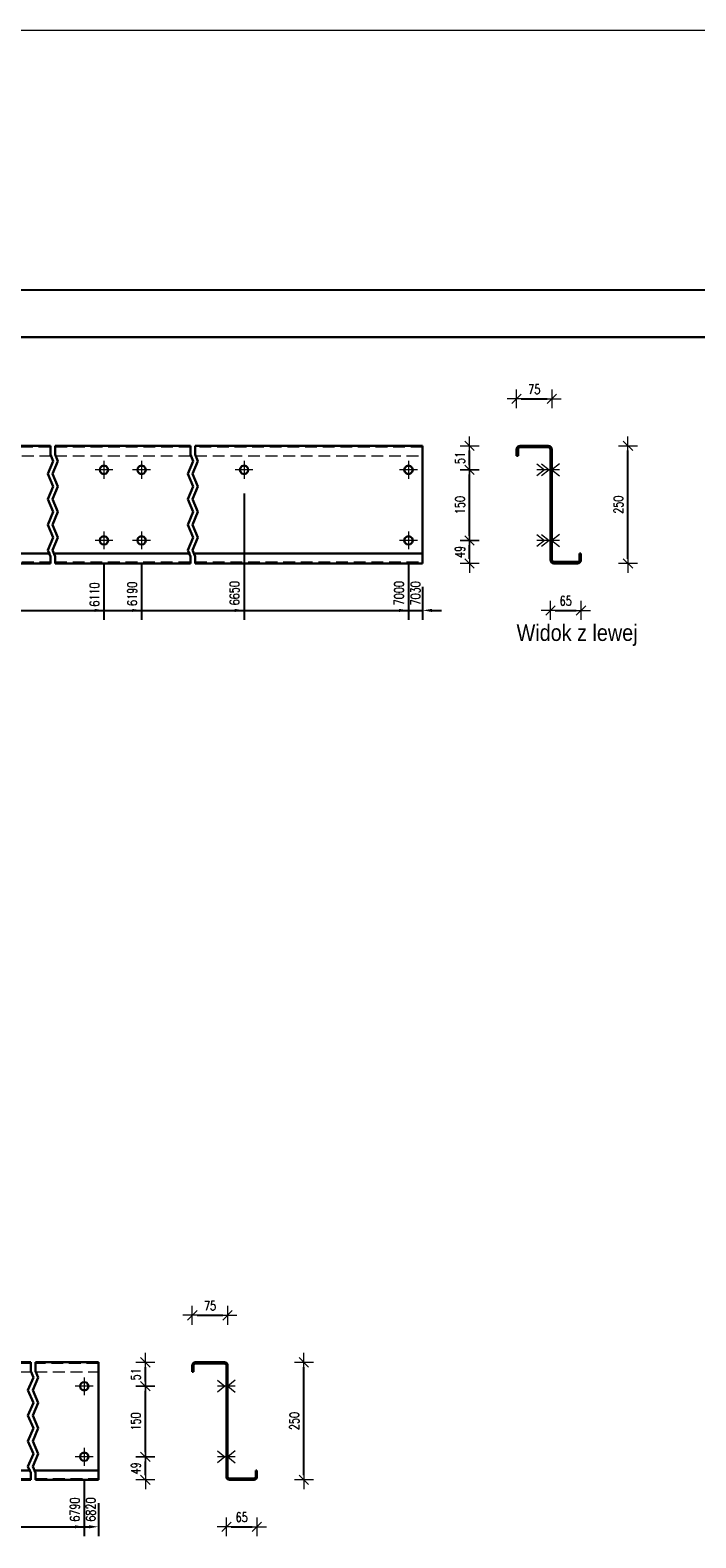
# Model space of a CAD drawing. Header units: millimetres. Extents: x -136 to 717, y 10101 to 10771.
# Tile 17 of 39: x 127 to 269, y 10429 to 10750. Entities that reach past the tile are written whole.
import ezdxf

# ---------------------------------------------------------------- set-up
doc = ezdxf.new("R2010")
doc.units = ezdxf.units.MM
doc.header["$LTSCALE"] = 10
doc.linetypes.add('HIDDEN', pattern=[0.375, 0.25, -0.125])
doc.linetypes.add('MITTE', pattern=[2, 1.25, -0.25, 0.25, -0.25])
doc.layers.get('Defpoints').update_dxf_attribs({"color": 1})
doc.layers.add('_FORMATKA', color=8, linetype='Continuous', plot=False)
for name, color, linetype, lineweight in [('_RAMKA', 7, 'Continuous', 35), ('PS_Bolt', 4, 'Continuous', 13), ('PS_DIM', 4, 'Continuous', 13), ('PS_Hidden', 2, 'HIDDEN', 9), ('PS_Mid', 5, 'MITTE', 15), ('PS_Shape', 161, 'Continuous', 30), ('PS_SOLID', 7, 'Continuous', 30), ('PS_TEXT', 3, 'Continuous', 18)]:
    doc.layers.add(name, color=color, linetype=linetype, lineweight=lineweight)
doc.styles.add('gil', font='txt', dxfattribs={"width": 0.9})
doc.styles.add('simplex', font='simplex.shx', dxfattribs={"width": 0.75})
doc.dimstyles.new('1_10_GŁ_DS1-LS10', dxfattribs={"dimtxt": 2, "dimasz": 2, "dimexe": 2, "dimexo": 5, "dimgap": 1, "dimtad": 1, "dimjust": 4, "dimdec": 0, "dimlfac": 10, "dimtxsty": 'simplex', "dimblk1": 'NONE', "dimsah": 1, "dimcen": 2, "dimclrd": 256, "dimclre": 256, "dimclrt": 3, "dimadec": 1, "dimazin": 0, "dimtfac": 1, "dimtdec": 0, "dimtmove": 2, "dimatfit": 3, "dimfxl": 1, "dimarcsym": 0})
doc.dimstyles.new('1_10_PRZ', dxfattribs={"dimtxt": 2, "dimasz": 1, "dimexe": 2, "dimexo": 5, "dimgap": 1, "dimtad": 1, "dimdec": 0, "dimlfac": 10, "dimtxsty": 'simplex', "dimblk": 'dimznak', "dimcen": 2, "dimse1": 1, "dimse2": 1, "dimclrt": 3, "dimadec": 1, "dimazin": 0, "dimtfac": 1, "dimtdec": 0, "dimtix": 1, "dimtmove": 2, "dimatfit": 3, "dimldrblk": 'dim-grot', "dimfxl": 1, "dimarcsym": 0})
doc.dimstyles.new('1_10_PRZ_DS1-LS10', dxfattribs={"dimtxt": 2, "dimasz": 1, "dimexe": 2, "dimexo": 5, "dimgap": 1, "dimtad": 1, "dimdec": 0, "dimlfac": 10, "dimtxsty": 'simplex', "dimblk": 'dimznak', "dimcen": 2, "dimse1": 1, "dimse2": 1, "dimclrt": 3, "dimadec": 1, "dimazin": 0, "dimtfac": 1, "dimtdec": 0, "dimtix": 1, "dimtmove": 2, "dimatfit": 3, "dimldrblk": 'dim-grot', "dimfxl": 1, "dimarcsym": 0})

# ---------------------------------------------------------------- blocks, each defined once
blk = doc.blocks.new('*D27')
at = {"layer": 'Defpoints', "color": 0, "transparency": 16777216}
for p in [(142.56, 10641.67), (-92.04, 10636.77), (142.56, 10626.77)]:
    blk.add_point(p, dxfattribs=at)
at = {"layer": 'PS_DIM', "lineweight": -2, "transparency": 16777216}
for p, q in [((142.56, 10636.67), (142.56, 10624.77)), ((-92.04, 10631.77), (-92.04, 10624.77)), ((-92.04, 10626.77), (140.56, 10626.77))]:
    blk.add_line(p, q, dxfattribs=at)
at = {"layer": 'PS_DIM', "transparency": 16777216}
blk.add_solid([(140.56, 10627.1), (140.56, 10626.43), (142.56, 10626.77)], dxfattribs=at)
at = {"layer": 'PS_DIM', "color": 3, "transparency": 16777216, "insert": (140.54, 10630.14), "char_height": 2, "attachment_point": 5, "rotation": 90, "style": 'simplex'}
blk.add_mtext('6110', dxfattribs=at)
blk = doc.blocks.new('_None')
blk = doc.blocks.new('*D28')
at = {"layer": 'Defpoints', "color": 0, "transparency": 16777216}
for p in [(150.56, 10641.67), (-92.04, 10636.77), (150.56, 10626.77)]:
    blk.add_point(p, dxfattribs=at)
at = {"layer": 'PS_DIM', "lineweight": -2, "transparency": 16777216}
for p, q in [((150.56, 10636.67), (150.56, 10624.77)), ((-92.04, 10631.77), (-92.04, 10624.77)), ((-92.04, 10626.77), (148.56, 10626.77))]:
    blk.add_line(p, q, dxfattribs=at)
at = {"layer": 'PS_DIM', "transparency": 16777216}
blk.add_solid([(148.56, 10627.1), (148.56, 10626.43), (150.56, 10626.77)], dxfattribs=at)
at = {"layer": 'PS_DIM', "color": 3, "transparency": 16777216, "insert": (148.54, 10630.29), "char_height": 2, "attachment_point": 5, "rotation": 90, "style": 'simplex'}
blk.add_mtext('6190', dxfattribs=at)
blk = doc.blocks.new('*D29')
at = {"layer": 'Defpoints', "color": 0, "transparency": 16777216}
for p in [(172.36, 10656.67), (-92.04, 10636.77), (172.36, 10626.77)]:
    blk.add_point(p, dxfattribs=at)
at = {"layer": 'PS_DIM', "lineweight": -2, "transparency": 16777216}
for p, q in [((172.36, 10651.67), (172.36, 10624.77)), ((-92.04, 10631.77), (-92.04, 10624.77)), ((-92.04, 10626.77), (170.36, 10626.77))]:
    blk.add_line(p, q, dxfattribs=at)
at = {"layer": 'PS_DIM', "transparency": 16777216}
blk.add_solid([(170.36, 10627.1), (170.36, 10626.43), (172.36, 10626.77)], dxfattribs=at)
at = {"layer": 'PS_DIM', "color": 3, "transparency": 16777216, "insert": (170.34, 10630.43), "char_height": 2, "attachment_point": 5, "rotation": 90, "style": 'simplex'}
blk.add_mtext('6650', dxfattribs=at)
blk = doc.blocks.new('*D30')
at = {"layer": 'Defpoints', "color": 0, "transparency": 16777216}
for p in [(207.36, 10641.67), (-92.04, 10636.77), (207.36, 10626.77)]:
    blk.add_point(p, dxfattribs=at)
at = {"layer": 'PS_DIM', "lineweight": -2, "transparency": 16777216}
for p, q in [((207.36, 10636.67), (207.36, 10624.77)), ((-92.04, 10631.77), (-92.04, 10624.77)), ((-92.04, 10626.77), (205.36, 10626.77))]:
    blk.add_line(p, q, dxfattribs=at)
at = {"layer": 'PS_DIM', "transparency": 16777216}
blk.add_solid([(205.36, 10627.1), (205.36, 10626.43), (207.36, 10626.77)], dxfattribs=at)
at = {"layer": 'PS_DIM', "color": 3, "transparency": 16777216, "insert": (205.34, 10630.43), "char_height": 2, "attachment_point": 5, "rotation": 90, "style": 'simplex'}
blk.add_mtext('7000', dxfattribs=at)
blk = doc.blocks.new('*D31')
at = {"layer": 'Defpoints', "color": 0, "transparency": 16777216}
for p in [(-92.04, 10636.77), (210.36, 10636.77), (210.36, 10626.77)]:
    blk.add_point(p, dxfattribs=at)
at = {"layer": 'PS_DIM', "lineweight": -2, "transparency": 16777216}
for p, q in [((-92.04, 10631.77), (-92.04, 10624.77)), ((210.36, 10631.77), (210.36, 10624.77)), ((-92.04, 10626.77), (-94.04, 10626.77)), ((-92.04, 10626.77), (210.36, 10626.77)), ((212.36, 10626.77), (214.36, 10626.77))]:
    blk.add_line(p, q, dxfattribs=at)
at = {"layer": 'PS_DIM', "transparency": 16777216}
blk.add_solid([(212.36, 10627.1), (212.36, 10626.43), (210.36, 10626.77)], dxfattribs=at)
at = {"layer": 'PS_DIM', "color": 3, "transparency": 16777216, "insert": (208.84, 10630.4), "char_height": 2, "attachment_point": 5, "rotation": 90, "style": 'simplex'}
blk.add_mtext('7030', dxfattribs=at)
blk = doc.blocks.new('dimznak')
at = {"color": 0}
for points in [[(0, 2), (0, -2)], [(-2, 0), (2, 0)]]:
    blk.add_lwpolyline(points, dxfattribs=at)
at = {"color": 2}
blk.add_lwpolyline([(1, 1), (-1, -1)], dxfattribs=at)
blk = doc.blocks.new('*D32')
at = {"layer": 'Defpoints', "color": 0, "transparency": 16777216}
for p in [(207.36, 10641.67), (220.36, 10641.67), (207.36, 10636.77)]:
    blk.add_point(p, dxfattribs=at)
at = {"layer": 'PS_DIM', "color": 0, "lineweight": -2, "transparency": 16777216}
blk.add_line((220.36, 10637.77), (220.36, 10640.67), dxfattribs=at)
for p, rotation in [((220.36, 10641.67), 90), ((220.36, 10636.77), 270)]:
    blk.add_blockref('dimznak', p, dxfattribs=dict(at, rotation=rotation))
at = {"layer": 'PS_DIM', "color": 3, "transparency": 16777216, "insert": (218.32, 10639.22), "char_height": 2, "attachment_point": 5, "rotation": 90, "style": 'simplex'}
blk.add_mtext('49', dxfattribs=at)
blk = doc.blocks.new('dim-grot')
blk.add_hatch(color=256).paths.add_polyline_path([(0, 0), (-2, 0.5), (-2, -0.5)])
blk.add_lwpolyline([(0, 0), (-2, 0.5), (-2, -0.5), (0, 0)])
blk = doc.blocks.new('*D33')
at = {"layer": 'Defpoints', "color": 0, "transparency": 16777216}
for p in [(207.36, 10656.67), (220.36, 10656.67), (207.36, 10641.67)]:
    blk.add_point(p, dxfattribs=at)
at = {"layer": 'PS_DIM', "color": 0, "lineweight": -2, "transparency": 16777216}
blk.add_line((220.36, 10642.67), (220.36, 10655.67), dxfattribs=at)
for p, rotation in [((220.36, 10656.67), 90), ((220.36, 10641.67), 270)]:
    blk.add_blockref('dimznak', p, dxfattribs=dict(at, rotation=rotation))
at = {"layer": 'PS_DIM', "color": 3, "transparency": 16777216, "insert": (218.32, 10649.17), "char_height": 2, "attachment_point": 5, "rotation": 90, "style": 'simplex'}
blk.add_mtext('150', dxfattribs=at)
blk = doc.blocks.new('*D34')
at = {"layer": 'Defpoints', "color": 0, "transparency": 16777216}
for p in [(207.36, 10661.77), (220.36, 10661.77), (207.36, 10656.67)]:
    blk.add_point(p, dxfattribs=at)
at = {"layer": 'PS_DIM', "color": 0, "lineweight": -2, "transparency": 16777216}
blk.add_line((220.36, 10657.67), (220.36, 10660.77), dxfattribs=at)
for p, rotation in [((220.36, 10661.77), 90), ((220.36, 10656.67), 270)]:
    blk.add_blockref('dimznak', p, dxfattribs=dict(at, rotation=rotation))
at = {"layer": 'PS_DIM', "color": 3, "transparency": 16777216, "insert": (218.32, 10659.22), "char_height": 2, "attachment_point": 5, "rotation": 90, "style": 'simplex'}
blk.add_mtext('51', dxfattribs=at)
blk = doc.blocks.new('*D35')
at = {"layer": 'Defpoints', "color": 0, "transparency": 16777216}
for p in [(237.56, 10638.29), (244.06, 10637.93), (244.06, 10626.77)]:
    blk.add_point(p, dxfattribs=at)
at = {"layer": 'PS_DIM', "color": 0, "lineweight": -2, "transparency": 16777216}
blk.add_line((238.56, 10626.77), (243.06, 10626.77), dxfattribs=at)
at = {"layer": 'PS_DIM', "color": 0, "lineweight": -2, "transparency": 16777216, "rotation": 180}
blk.add_blockref('dimznak', (237.56, 10626.77), dxfattribs=at)
at = {"layer": 'PS_DIM', "color": 0, "lineweight": -2, "transparency": 16777216}
blk.add_blockref('dimznak', (244.06, 10626.77), dxfattribs=at)
at = {"layer": 'PS_DIM', "color": 3, "transparency": 16777216, "insert": (240.81, 10628.81), "char_height": 2, "attachment_point": 5, "style": 'simplex'}
blk.add_mtext('65', dxfattribs=at)
blk = doc.blocks.new('*D36')
at = {"layer": 'Defpoints', "color": 0, "transparency": 16777216}
for p in [(237.86, 10671.77), (230.36, 10660.34), (237.86, 10660.29)]:
    blk.add_point(p, dxfattribs=at)
at = {"layer": 'PS_DIM', "color": 0, "lineweight": -2, "transparency": 16777216}
blk.add_line((231.36, 10671.77), (236.86, 10671.77), dxfattribs=at)
at = {"layer": 'PS_DIM', "color": 0, "lineweight": -2, "transparency": 16777216, "rotation": 180}
blk.add_blockref('dimznak', (230.36, 10671.77), dxfattribs=at)
at = {"layer": 'PS_DIM', "color": 0, "lineweight": -2, "transparency": 16777216}
blk.add_blockref('dimznak', (237.86, 10671.77), dxfattribs=at)
at = {"layer": 'PS_DIM', "color": 3, "transparency": 16777216, "insert": (234.11, 10673.81), "char_height": 2, "attachment_point": 5, "style": 'simplex'}
blk.add_mtext('75', dxfattribs=at)
blk = doc.blocks.new('*D37')
at = {"layer": 'Defpoints', "color": 0, "transparency": 16777216}
for p in [(244.06, 10661.77), (254.06, 10661.77), (244.06, 10636.77)]:
    blk.add_point(p, dxfattribs=at)
at = {"layer": 'PS_DIM', "color": 0, "lineweight": -2, "transparency": 16777216}
blk.add_line((254.06, 10637.77), (254.06, 10660.77), dxfattribs=at)
for p, rotation in [((254.06, 10661.77), 90), ((254.06, 10636.77), 270)]:
    blk.add_blockref('dimznak', p, dxfattribs=dict(at, rotation=rotation))
at = {"layer": 'PS_DIM', "color": 3, "transparency": 16777216, "insert": (252.02, 10649.27), "char_height": 2, "attachment_point": 5, "rotation": 90, "style": 'simplex'}
blk.add_mtext('250', dxfattribs=at)
blk = doc.blocks.new('*D84')
at = {"layer": 'Defpoints', "color": 0, "transparency": 16777216}
for p in [(138.36, 10446.67), (-92.04, 10441.77), (138.36, 10431.77)]:
    blk.add_point(p, dxfattribs=at)
at = {"layer": 'PS_DIM', "lineweight": -2, "transparency": 16777216}
for p, q in [((138.36, 10441.67), (138.36, 10429.77)), ((-92.04, 10436.77), (-92.04, 10429.77)), ((-92.04, 10431.77), (136.36, 10431.77))]:
    blk.add_line(p, q, dxfattribs=at)
at = {"layer": 'PS_DIM', "transparency": 16777216}
blk.add_solid([(136.36, 10432.1), (136.36, 10431.43), (138.36, 10431.77)], dxfattribs=at)
at = {"layer": 'PS_DIM', "color": 3, "transparency": 16777216, "insert": (136.34, 10435.43), "char_height": 2, "attachment_point": 5, "rotation": 90, "style": 'simplex'}
blk.add_mtext('6790', dxfattribs=at)
blk = doc.blocks.new('*D85')
at = {"layer": 'Defpoints', "color": 0, "transparency": 16777216}
for p in [(-92.04, 10441.77), (141.36, 10441.77), (141.36, 10431.77)]:
    blk.add_point(p, dxfattribs=at)
at = {"layer": 'PS_DIM', "lineweight": -2, "transparency": 16777216}
for p, q in [((-92.04, 10436.77), (-92.04, 10429.77)), ((141.36, 10436.77), (141.36, 10429.77)), ((-92.04, 10431.77), (139.36, 10431.77))]:
    blk.add_line(p, q, dxfattribs=at)
at = {"layer": 'PS_DIM', "transparency": 16777216}
blk.add_solid([(139.36, 10432.1), (139.36, 10431.43), (141.36, 10431.77)], dxfattribs=at)
at = {"layer": 'PS_DIM', "color": 3, "transparency": 16777216, "insert": (139.74, 10435.44), "char_height": 2, "attachment_point": 5, "rotation": 90, "style": 'simplex'}
blk.add_mtext('6820', dxfattribs=at)
blk = doc.blocks.new('*D86')
at = {"layer": 'Defpoints', "color": 0, "transparency": 16777216}
for p in [(138.36, 10446.67), (151.36, 10446.67), (138.36, 10441.77)]:
    blk.add_point(p, dxfattribs=at)
at = {"layer": 'PS_DIM', "color": 0, "lineweight": -2, "transparency": 16777216}
blk.add_line((151.36, 10442.77), (151.36, 10445.67), dxfattribs=at)
for p, rotation in [((151.36, 10446.67), 90), ((151.36, 10441.77), 270)]:
    blk.add_blockref('dimznak', p, dxfattribs=dict(at, rotation=rotation))
at = {"layer": 'PS_DIM', "color": 3, "transparency": 16777216, "insert": (149.32, 10444.22), "char_height": 2, "attachment_point": 5, "rotation": 90, "style": 'simplex'}
blk.add_mtext('49', dxfattribs=at)
blk = doc.blocks.new('*D87')
at = {"layer": 'Defpoints', "color": 0, "transparency": 16777216}
for p in [(138.36, 10461.67), (151.36, 10461.67), (138.36, 10446.67)]:
    blk.add_point(p, dxfattribs=at)
at = {"layer": 'PS_DIM', "color": 0, "lineweight": -2, "transparency": 16777216}
blk.add_line((151.36, 10447.67), (151.36, 10460.67), dxfattribs=at)
for p, rotation in [((151.36, 10461.67), 90), ((151.36, 10446.67), 270)]:
    blk.add_blockref('dimznak', p, dxfattribs=dict(at, rotation=rotation))
at = {"layer": 'PS_DIM', "color": 3, "transparency": 16777216, "insert": (149.32, 10454.17), "char_height": 2, "attachment_point": 5, "rotation": 90, "style": 'simplex'}
blk.add_mtext('150', dxfattribs=at)
blk = doc.blocks.new('*D88')
at = {"layer": 'Defpoints', "color": 0, "transparency": 16777216}
for p in [(138.36, 10466.77), (151.36, 10466.77), (138.36, 10461.67)]:
    blk.add_point(p, dxfattribs=at)
at = {"layer": 'PS_DIM', "color": 0, "lineweight": -2, "transparency": 16777216}
blk.add_line((151.36, 10462.67), (151.36, 10465.77), dxfattribs=at)
for p, rotation in [((151.36, 10466.77), 90), ((151.36, 10461.67), 270)]:
    blk.add_blockref('dimznak', p, dxfattribs=dict(at, rotation=rotation))
at = {"layer": 'PS_DIM', "color": 3, "transparency": 16777216, "insert": (149.32, 10464.22), "char_height": 2, "attachment_point": 5, "rotation": 90, "style": 'simplex'}
blk.add_mtext('51', dxfattribs=at)
blk = doc.blocks.new('*D89')
at = {"layer": 'Defpoints', "color": 0, "transparency": 16777216}
for p in [(168.61, 10442.86), (175.11, 10442.89), (175.11, 10431.77)]:
    blk.add_point(p, dxfattribs=at)
at = {"layer": 'PS_DIM', "color": 0, "lineweight": -2, "transparency": 16777216}
blk.add_line((169.61, 10431.77), (174.11, 10431.77), dxfattribs=at)
at = {"layer": 'PS_DIM', "color": 0, "lineweight": -2, "transparency": 16777216, "rotation": 180}
blk.add_blockref('dimznak', (168.61, 10431.77), dxfattribs=at)
at = {"layer": 'PS_DIM', "color": 0, "lineweight": -2, "transparency": 16777216}
blk.add_blockref('dimznak', (175.11, 10431.77), dxfattribs=at)
at = {"layer": 'PS_DIM', "color": 3, "transparency": 16777216, "insert": (171.86, 10433.81), "char_height": 2, "attachment_point": 5, "style": 'simplex'}
blk.add_mtext('65', dxfattribs=at)
blk = doc.blocks.new('*D90')
at = {"layer": 'Defpoints', "color": 0, "transparency": 16777216}
for p in [(168.86, 10476.77), (161.36, 10465.63), (168.86, 10465.08)]:
    blk.add_point(p, dxfattribs=at)
at = {"layer": 'PS_DIM', "color": 0, "lineweight": -2, "transparency": 16777216}
blk.add_line((162.36, 10476.77), (167.86, 10476.77), dxfattribs=at)
at = {"layer": 'PS_DIM', "color": 0, "lineweight": -2, "transparency": 16777216, "rotation": 180}
blk.add_blockref('dimznak', (161.36, 10476.77), dxfattribs=at)
at = {"layer": 'PS_DIM', "color": 0, "lineweight": -2, "transparency": 16777216}
blk.add_blockref('dimznak', (168.86, 10476.77), dxfattribs=at)
at = {"layer": 'PS_DIM', "color": 3, "transparency": 16777216, "insert": (165.11, 10478.81), "char_height": 2, "attachment_point": 5, "style": 'simplex'}
blk.add_mtext('75', dxfattribs=at)
blk = doc.blocks.new('*D91')
at = {"layer": 'Defpoints', "color": 0, "transparency": 16777216}
for p in [(175.11, 10466.77), (185.11, 10466.77), (175.11, 10441.77)]:
    blk.add_point(p, dxfattribs=at)
at = {"layer": 'PS_DIM', "color": 0, "lineweight": -2, "transparency": 16777216}
blk.add_line((185.11, 10442.77), (185.11, 10465.77), dxfattribs=at)
for p, rotation in [((185.11, 10466.77), 90), ((185.11, 10441.77), 270)]:
    blk.add_blockref('dimznak', p, dxfattribs=dict(at, rotation=rotation))
at = {"layer": 'PS_DIM', "color": 3, "transparency": 16777216, "insert": (183.07, 10454.27), "char_height": 2, "attachment_point": 5, "rotation": 90, "style": 'simplex'}
blk.add_mtext('250', dxfattribs=at)
blk = doc.blocks.new('*D341')
at = {"color": 252, "lineweight": -2, "transparency": 16777216}
blk.add_line((-838, 649.33), (-3, 649.33), dxfattribs=at)
at = {"layer": 'Defpoints', "color": 0, "transparency": 16777216}
for p in [(0, 649.33), (-841, 594), (0, 594)]:
    blk.add_point(p, dxfattribs=at)
at = {"color": 252, "lineweight": -2, "transparency": 16777216, "xscale": 3, "yscale": 3, "zscale": 3, "rotation": 180}
blk.add_blockref('dimznak', (-841, 649.33), dxfattribs=at)
at = {"color": 252, "lineweight": -2, "transparency": 16777216, "xscale": 3, "yscale": 3, "zscale": 3}
blk.add_blockref('dimznak', (0, 649.33), dxfattribs=at)
at = {"color": 252, "transparency": 16777216, "insert": (-420.5, 659.83), "char_height": 15, "attachment_point": 5, "style": 'simplex'}
blk.add_mtext('841', dxfattribs=at)
blk = doc.blocks.new('*X344')
at = {"color": 3, "linetype": 'Continuous'}
blk.add_line((207.36, 10641.67), (207.36, 10641.67), dxfattribs=at)
blk.add_line((207.36, 10641.67), (207.36, 10641.67), dxfattribs=at)
blk.add_line((207.36, 10641.67), (207.36, 10641.67), dxfattribs=at)
blk.add_line((207.36, 10641.67), (207.36, 10641.67), dxfattribs=at)
blk.add_line((207.36, 10641.67), (207.36, 10641.67), dxfattribs=at)
blk = doc.blocks.new('*X347')
at = {"color": 3, "linetype": 'Continuous'}
blk.add_line((207.36, 10656.67), (207.36, 10656.67), dxfattribs=at)
blk.add_line((207.36, 10656.67), (207.36, 10656.67), dxfattribs=at)
blk.add_line((207.36, 10656.67), (207.36, 10656.67), dxfattribs=at)
blk.add_line((207.36, 10656.67), (207.36, 10656.67), dxfattribs=at)
blk.add_line((207.36, 10656.67), (207.36, 10656.67), dxfattribs=at)
blk = doc.blocks.new('*X350')
at = {"color": 1}
for p, q in [((131.16, 10659.91), (131.16, 10661.77)), ((132.16, 10659.91), (132.16, 10661.77)), ((160.96, 10659.91), (160.96, 10661.77)), ((161.96, 10659.91), (161.96, 10661.77)), ((130.59, 10655.85), (131.74, 10658.55)), ((131.74, 10658.55), (131.16, 10659.91)), ((131.59, 10655.85), (132.74, 10658.55)), ((132.74, 10658.55), (132.16, 10659.91)), ((160.39, 10655.85), (161.54, 10658.55)), ((161.54, 10658.55), (160.96, 10659.91)), ((161.39, 10655.85), (162.54, 10658.55)), ((162.54, 10658.55), (161.96, 10659.91)), ((131.74, 10653.14), (130.59, 10655.85)), ((132.74, 10653.14), (131.59, 10655.85)), ((161.54, 10653.14), (160.39, 10655.85)), ((162.54, 10653.14), (161.39, 10655.85)), ((130.59, 10650.43), (131.74, 10653.14)), ((131.59, 10650.43), (132.74, 10653.14)), ((160.39, 10650.43), (161.54, 10653.14)), ((161.39, 10650.43), (162.54, 10653.14)), ((131.74, 10647.72), (130.59, 10650.43)), ((132.74, 10647.72), (131.59, 10650.43)), ((161.54, 10647.72), (160.39, 10650.43)), ((162.54, 10647.72), (161.39, 10650.43)), ((130.59, 10645.01), (131.74, 10647.72)), ((131.74, 10642.3), (130.59, 10645.01)), ((131.59, 10645.01), (132.74, 10647.72)), ((132.74, 10642.3), (131.59, 10645.01)), ((160.39, 10645.01), (161.54, 10647.72)), ((161.54, 10642.3), (160.39, 10645.01)), ((161.39, 10645.01), (162.54, 10647.72)), ((162.54, 10642.3), (161.39, 10645.01)), ((130.59, 10639.59), (131.74, 10642.3)), ((131.59, 10639.59), (132.74, 10642.3)), ((160.39, 10639.59), (161.54, 10642.3)), ((161.39, 10639.59), (162.54, 10642.3)), ((131.16, 10638.24), (130.59, 10639.59)), ((132.16, 10638.24), (131.59, 10639.59)), ((160.96, 10638.24), (160.39, 10639.59)), ((161.96, 10638.24), (161.39, 10639.59)), ((131.16, 10636.77), (131.16, 10638.24)), ((132.16, 10636.77), (132.16, 10638.24)), ((160.96, 10636.77), (160.96, 10638.24)), ((161.96, 10636.77), (161.96, 10638.24))]:
    blk.add_line(p, q, dxfattribs=at)
at = {"layer": 'PS_Hidden', "color": 2, "linetype": 'HIDDEN'}
for p, q in [((131.16, 10661.47), (91.36, 10661.47)), ((160.96, 10661.47), (132.16, 10661.47)), ((210.36, 10661.47), (161.96, 10661.47)), ((91.36, 10659.67), (131.16, 10659.67)), ((132.16, 10659.67), (160.96, 10659.67)), ((161.96, 10659.67), (210.36, 10659.67)), ((91.36, 10637.07), (131.16, 10637.07)), ((132.16, 10637.07), (160.96, 10637.07)), ((161.96, 10637.07), (210.36, 10637.07))]:
    blk.add_line(p, q, dxfattribs=at)
at = {"layer": 'PS_Mid', "color": 5, "linetype": 'MITTE'}
for p, q in [((142.56, 10658.57), (142.56, 10654.77)), ((150.56, 10658.57), (150.56, 10654.77)), ((172.36, 10658.57), (172.36, 10654.77)), ((207.36, 10658.57), (207.36, 10654.77)), ((144.46, 10656.67), (140.66, 10656.67)), ((152.46, 10656.67), (148.66, 10656.67)), ((174.26, 10656.67), (170.46, 10656.67)), ((209.26, 10656.67), (205.46, 10656.67)), ((142.56, 10643.57), (142.56, 10639.77)), ((150.56, 10643.57), (150.56, 10639.77)), ((207.36, 10643.57), (207.36, 10639.77)), ((144.46, 10641.67), (140.66, 10641.67)), ((152.46, 10641.67), (148.66, 10641.67)), ((209.26, 10641.67), (205.46, 10641.67))]:
    blk.add_line(p, q, dxfattribs=at)
at = {"layer": 'PS_SOLID', "color": 7, "linetype": 'Continuous'}
for p, q in [((131.16, 10661.77), (120.76, 10661.77)), ((142.56, 10661.77), (132.16, 10661.77)), ((150.56, 10661.77), (142.56, 10661.77)), ((160.96, 10661.77), (150.56, 10661.77)), ((172.36, 10661.77), (161.96, 10661.77)), ((207.36, 10661.77), (172.36, 10661.77)), ((210.36, 10661.77), (207.36, 10661.77)), ((210.36, 10638.87), (210.36, 10661.77)), ((141.66, 10656.67), (141.78, 10657.12)), ((141.78, 10656.22), (141.66, 10656.67)), ((141.78, 10657.12), (142.11, 10657.45)), ((142.11, 10655.89), (141.78, 10656.22)), ((142.11, 10657.45), (142.56, 10657.57)), ((142.56, 10655.77), (142.11, 10655.89)), ((142.56, 10657.57), (143.01, 10657.45)), ((143.01, 10655.89), (142.56, 10655.77)), ((143.01, 10657.45), (143.34, 10657.12)), ((143.34, 10656.22), (143.01, 10655.89)), ((143.34, 10657.12), (143.46, 10656.67)), ((143.46, 10656.67), (143.34, 10656.22)), ((149.66, 10656.67), (149.78, 10657.12)), ((149.78, 10656.22), (149.66, 10656.67)), ((149.78, 10657.12), (150.11, 10657.45)), ((150.11, 10655.89), (149.78, 10656.22)), ((150.11, 10657.45), (150.56, 10657.57)), ((150.56, 10655.77), (150.11, 10655.89)), ((150.56, 10657.57), (151.01, 10657.45)), ((151.01, 10655.89), (150.56, 10655.77)), ((151.01, 10657.45), (151.34, 10657.12)), ((151.34, 10656.22), (151.01, 10655.89)), ((151.34, 10657.12), (151.46, 10656.67)), ((151.46, 10656.67), (151.34, 10656.22)), ((171.46, 10656.67), (171.58, 10657.12)), ((171.58, 10656.22), (171.46, 10656.67)), ((171.58, 10657.12), (171.91, 10657.45)), ((171.91, 10655.89), (171.58, 10656.22)), ((171.91, 10657.45), (172.36, 10657.57)), ((172.36, 10655.77), (171.91, 10655.89)), ((172.36, 10657.57), (172.81, 10657.45)), ((172.81, 10655.89), (172.36, 10655.77)), ((172.81, 10657.45), (173.14, 10657.12)), ((173.14, 10656.22), (172.81, 10655.89)), ((173.14, 10657.12), (173.26, 10656.67)), ((173.26, 10656.67), (173.14, 10656.22)), ((206.46, 10656.67), (206.58, 10657.12)), ((206.58, 10656.22), (206.46, 10656.67)), ((206.58, 10657.12), (206.91, 10657.45)), ((206.91, 10655.89), (206.58, 10656.22)), ((206.91, 10657.45), (207.36, 10657.57)), ((207.36, 10655.77), (206.91, 10655.89)), ((207.36, 10657.57), (207.81, 10657.45)), ((207.81, 10655.89), (207.36, 10655.77)), ((207.81, 10657.45), (208.14, 10657.12)), ((208.14, 10656.22), (207.81, 10655.89)), ((208.14, 10657.12), (208.26, 10656.67)), ((208.26, 10656.67), (208.14, 10656.22)), ((141.66, 10641.67), (141.78, 10642.12)), ((141.78, 10642.12), (142.11, 10642.45)), ((142.11, 10642.45), (142.56, 10642.57)), ((142.56, 10642.57), (143.01, 10642.45)), ((143.01, 10642.45), (143.34, 10642.12)), ((143.34, 10642.12), (143.46, 10641.67)), ((149.66, 10641.67), (149.78, 10642.12)), ((149.78, 10642.12), (150.11, 10642.45)), ((150.11, 10642.45), (150.56, 10642.57)), ((150.56, 10642.57), (151.01, 10642.45)), ((151.01, 10642.45), (151.34, 10642.12)), ((151.34, 10642.12), (151.46, 10641.67)), ((206.46, 10641.67), (206.58, 10642.12)), ((206.58, 10642.12), (206.91, 10642.45)), ((206.91, 10642.45), (207.36, 10642.57)), ((207.36, 10642.57), (207.81, 10642.45)), ((207.81, 10642.45), (208.14, 10642.12)), ((208.14, 10642.12), (208.26, 10641.67)), ((131.16, 10638.87), (91.36, 10638.87)), ((160.96, 10638.87), (132.16, 10638.87)), ((141.78, 10641.22), (141.66, 10641.67)), ((142.11, 10640.89), (141.78, 10641.22)), ((142.56, 10640.77), (142.11, 10640.89)), ((143.01, 10640.89), (142.56, 10640.77)), ((143.34, 10641.22), (143.01, 10640.89)), ((143.46, 10641.67), (143.34, 10641.22)), ((149.78, 10641.22), (149.66, 10641.67)), ((150.11, 10640.89), (149.78, 10641.22)), ((150.56, 10640.77), (150.11, 10640.89)), ((151.01, 10640.89), (150.56, 10640.77)), ((151.34, 10641.22), (151.01, 10640.89)), ((151.46, 10641.67), (151.34, 10641.22)), ((210.36, 10638.87), (161.96, 10638.87)), ((206.58, 10641.22), (206.46, 10641.67)), ((206.91, 10640.89), (206.58, 10641.22)), ((207.36, 10640.77), (206.91, 10640.89)), ((207.81, 10640.89), (207.36, 10640.77)), ((208.14, 10641.22), (207.81, 10640.89)), ((208.26, 10641.67), (208.14, 10641.22)), ((210.36, 10636.77), (210.36, 10638.87)), ((91.36, 10636.77), (131.16, 10636.77)), ((132.16, 10636.77), (160.96, 10636.77)), ((161.96, 10636.77), (210.36, 10636.77))]:
    blk.add_line(p, q, dxfattribs=at)
blk = doc.blocks.new('*X354')
at = {"color": 3, "linetype": 'Continuous'}
for p, q in [((235.69, 10642.95), (237.29, 10641.67)), ((239.46, 10642.95), (237.86, 10641.67)), ((237.29, 10641.67), (235.69, 10640.39)), ((239.46, 10641.67), (235.69, 10641.67)), ((237.86, 10641.67), (239.46, 10640.39))]:
    blk.add_line(p, q, dxfattribs=at)
blk = doc.blocks.new('*X355')
at = {"color": 3, "linetype": 'Continuous'}
for p, q in [((234.69, 10642.95), (236.29, 10641.67)), ((239.46, 10642.95), (237.86, 10641.67)), ((236.29, 10641.67), (234.69, 10640.39)), ((239.46, 10641.67), (234.69, 10641.67)), ((237.86, 10641.67), (239.46, 10640.39))]:
    blk.add_line(p, q, dxfattribs=at)
blk = doc.blocks.new('*X356')
at = {"color": 3, "linetype": 'Continuous'}
for p, q in [((234.69, 10642.95), (236.29, 10641.67)), ((239.46, 10642.95), (237.86, 10641.67)), ((236.29, 10641.67), (234.69, 10640.39)), ((239.46, 10641.67), (234.69, 10641.67)), ((237.86, 10641.67), (239.46, 10640.39))]:
    blk.add_line(p, q, dxfattribs=at)
blk = doc.blocks.new('*X357')
at = {"color": 3, "linetype": 'Continuous'}
for p, q in [((235.69, 10657.95), (237.29, 10656.67)), ((239.46, 10657.95), (237.86, 10656.67)), ((237.29, 10656.67), (235.69, 10655.39)), ((239.46, 10656.67), (235.69, 10656.67)), ((237.86, 10656.67), (239.46, 10655.39))]:
    blk.add_line(p, q, dxfattribs=at)
blk = doc.blocks.new('*X358')
at = {"color": 3, "linetype": 'Continuous'}
for p, q in [((235.69, 10642.95), (237.29, 10641.67)), ((239.46, 10642.95), (237.86, 10641.67)), ((237.29, 10641.67), (235.69, 10640.39)), ((239.46, 10641.67), (235.69, 10641.67)), ((237.86, 10641.67), (239.46, 10640.39))]:
    blk.add_line(p, q, dxfattribs=at)
blk = doc.blocks.new('*X359')
at = {"color": 3, "linetype": 'Continuous'}
for p, q in [((234.69, 10657.95), (236.29, 10656.67)), ((239.46, 10657.95), (237.86, 10656.67)), ((236.29, 10656.67), (234.69, 10655.39)), ((239.46, 10656.67), (234.69, 10656.67)), ((237.86, 10656.67), (239.46, 10655.39))]:
    blk.add_line(p, q, dxfattribs=at)
blk = doc.blocks.new('*X360')
at = {"layer": 'PS_Hidden', "color": 2, "linetype": 'HIDDEN'}
for p, q in [((237.86, 10657.57), (237.56, 10657.57)), ((237.56, 10655.77), (237.86, 10655.77)), ((237.86, 10642.57), (237.56, 10642.57)), ((237.56, 10640.77), (237.86, 10640.77))]:
    blk.add_line(p, q, dxfattribs=at)
at = {"layer": 'PS_SOLID', "color": 7, "linetype": 'Continuous'}
for p, q in [((230.36, 10661.02), (230.36, 10659.67)), ((230.66, 10659.67), (230.66, 10661.02)), ((237.11, 10661.77), (231.11, 10661.77)), ((231.11, 10661.47), (237.11, 10661.47)), ((237.56, 10661.02), (237.56, 10637.52)), ((237.86, 10656.67), (237.86, 10661.02)), ((230.36, 10659.67), (230.66, 10659.67)), ((237.86, 10641.67), (237.86, 10656.67)), ((237.86, 10637.52), (237.86, 10641.67)), ((244.06, 10638.87), (243.76, 10638.87)), ((243.76, 10638.87), (243.76, 10637.52)), ((244.06, 10637.52), (244.06, 10638.87)), ((243.31, 10637.07), (238.31, 10637.07)), ((238.31, 10636.77), (243.31, 10636.77))]:
    blk.add_line(p, q, dxfattribs=at)
at = {"layer": 'PS_SOLID'}
for centre, radius, start, end in [((231.11, 10661.02), 0.75, 90, 180), ((231.11, 10661.02), 0.45, 90, 180), ((237.11, 10661.02), 0.75, 360, 90), ((237.11, 10661.02), 0.45, 360, 90), ((238.31, 10637.52), 0.75, 180, 270), ((238.31, 10637.52), 0.45, 180, 270), ((243.31, 10637.52), 0.45, 270, 0), ((243.31, 10637.52), 0.75, 270, 0)]:
    blk.add_arc(centre, radius, start, end, dxfattribs=at)
blk = doc.blocks.new('*X361')
at = {"color": 3, "linetype": 'Continuous'}
for p, q in [((235.69, 10657.95), (237.29, 10656.67)), ((239.46, 10657.95), (237.86, 10656.67)), ((237.29, 10656.67), (235.69, 10655.39)), ((239.46, 10656.67), (235.69, 10656.67)), ((237.86, 10656.67), (239.46, 10655.39))]:
    blk.add_line(p, q, dxfattribs=at)
blk = doc.blocks.new('*X362')
at = {"color": 3, "linetype": 'Continuous'}
for p, q in [((234.69, 10657.95), (236.29, 10656.67)), ((239.46, 10657.95), (237.86, 10656.67)), ((236.29, 10656.67), (234.69, 10655.39)), ((239.46, 10656.67), (234.69, 10656.67)), ((237.86, 10656.67), (239.46, 10655.39))]:
    blk.add_line(p, q, dxfattribs=at)
blk = doc.blocks.new('*X363')
at = {"color": 3, "style": 'gil', "width": 0.9}
blk.add_text('Widok z lewej', height=3.5, dxfattribs=at).set_placement((230.36, 10620.27))
blk = doc.blocks.new('*X404')
at = {"color": 3, "linetype": 'Continuous'}
blk.add_line((138.36, 10461.67), (138.36, 10461.67), dxfattribs=at)
blk.add_line((138.36, 10461.67), (138.36, 10461.67), dxfattribs=at)
blk.add_line((138.36, 10461.67), (138.36, 10461.67), dxfattribs=at)
blk.add_line((138.36, 10461.67), (138.36, 10461.67), dxfattribs=at)
blk.add_line((138.36, 10461.67), (138.36, 10461.67), dxfattribs=at)
blk = doc.blocks.new('*X407')
at = {"color": 3, "linetype": 'Continuous'}
blk.add_line((138.36, 10446.67), (138.36, 10446.67), dxfattribs=at)
blk.add_line((138.36, 10446.67), (138.36, 10446.67), dxfattribs=at)
blk.add_line((138.36, 10446.67), (138.36, 10446.67), dxfattribs=at)
blk.add_line((138.36, 10446.67), (138.36, 10446.67), dxfattribs=at)
blk.add_line((138.36, 10446.67), (138.36, 10446.67), dxfattribs=at)
blk = doc.blocks.new('*X408')
at = {"color": 1}
for p, q in [((126.96, 10464.91), (126.96, 10466.77)), ((127.96, 10464.91), (127.96, 10466.77)), ((126.39, 10460.85), (127.54, 10463.55)), ((127.54, 10463.55), (126.96, 10464.91)), ((127.39, 10460.85), (128.54, 10463.55)), ((128.54, 10463.55), (127.96, 10464.91)), ((127.54, 10458.14), (126.39, 10460.85)), ((128.54, 10458.14), (127.39, 10460.85)), ((126.39, 10455.43), (127.54, 10458.14)), ((127.39, 10455.43), (128.54, 10458.14)), ((127.54, 10452.72), (126.39, 10455.43)), ((126.39, 10450.01), (127.54, 10452.72)), ((128.54, 10452.72), (127.39, 10455.43)), ((127.39, 10450.01), (128.54, 10452.72)), ((127.54, 10447.3), (126.39, 10450.01)), ((128.54, 10447.3), (127.39, 10450.01)), ((126.39, 10444.59), (127.54, 10447.3)), ((127.39, 10444.59), (128.54, 10447.3)), ((126.96, 10443.24), (126.39, 10444.59)), ((126.96, 10441.77), (126.96, 10443.24)), ((127.96, 10443.24), (127.39, 10444.59)), ((127.96, 10441.77), (127.96, 10443.24))]:
    blk.add_line(p, q, dxfattribs=at)
at = {"layer": 'PS_Hidden', "color": 2, "linetype": 'HIDDEN'}
for p, q in [((126.96, 10466.52), (98.16, 10466.52)), ((141.36, 10466.52), (127.96, 10466.52)), ((98.16, 10464.77), (126.96, 10464.77)), ((127.96, 10464.77), (141.36, 10464.77)), ((98.16, 10442.02), (126.96, 10442.02)), ((127.96, 10442.02), (141.36, 10442.02))]:
    blk.add_line(p, q, dxfattribs=at)
at = {"layer": 'PS_Mid', "color": 5, "linetype": 'MITTE'}
for p, q in [((138.36, 10463.57), (138.36, 10459.77)), ((140.26, 10461.67), (136.46, 10461.67)), ((140.26, 10446.67), (136.46, 10446.67)), ((138.36, 10448.57), (138.36, 10444.77))]:
    blk.add_line(p, q, dxfattribs=at)
at = {"layer": 'PS_SOLID', "color": 7, "linetype": 'Continuous'}
for p, q in [((126.96, 10466.77), (116.56, 10466.77)), ((138.36, 10466.77), (127.96, 10466.77)), ((141.36, 10466.77), (138.36, 10466.77)), ((141.36, 10443.77), (141.36, 10466.77)), ((137.46, 10461.67), (137.58, 10462.12)), ((137.58, 10462.12), (137.91, 10462.45)), ((137.91, 10462.45), (138.36, 10462.57)), ((138.36, 10462.57), (138.81, 10462.45)), ((138.81, 10462.45), (139.14, 10462.12)), ((139.14, 10462.12), (139.26, 10461.67)), ((137.58, 10461.22), (137.46, 10461.67)), ((137.91, 10460.89), (137.58, 10461.22)), ((138.36, 10460.77), (137.91, 10460.89)), ((138.81, 10460.89), (138.36, 10460.77)), ((139.14, 10461.22), (138.81, 10460.89)), ((139.26, 10461.67), (139.14, 10461.22)), ((137.46, 10446.67), (137.58, 10447.12)), ((137.58, 10446.22), (137.46, 10446.67)), ((137.58, 10447.12), (137.91, 10447.45)), ((137.91, 10445.89), (137.58, 10446.22)), ((137.91, 10447.45), (138.36, 10447.57)), ((138.36, 10447.57), (138.81, 10447.45)), ((138.81, 10447.45), (139.14, 10447.12)), ((139.14, 10446.22), (138.81, 10445.89)), ((139.14, 10447.12), (139.26, 10446.67)), ((139.26, 10446.67), (139.14, 10446.22)), ((126.96, 10443.77), (98.16, 10443.77)), ((141.36, 10443.77), (127.96, 10443.77)), ((138.36, 10445.77), (137.91, 10445.89)), ((138.81, 10445.89), (138.36, 10445.77)), ((141.36, 10441.77), (141.36, 10443.77)), ((98.16, 10441.77), (126.96, 10441.77)), ((127.96, 10441.77), (141.36, 10441.77))]:
    blk.add_line(p, q, dxfattribs=at)
blk = doc.blocks.new('*X414')
at = {"color": 3, "linetype": 'Continuous'}
for p, q in [((166.71, 10462.95), (168.31, 10461.67)), ((170.49, 10462.95), (168.89, 10461.67)), ((168.31, 10461.67), (166.71, 10460.39)), ((170.49, 10461.67), (166.71, 10461.67)), ((168.89, 10461.67), (170.49, 10460.39))]:
    blk.add_line(p, q, dxfattribs=at)
blk = doc.blocks.new('*X415')
at = {"color": 3, "linetype": 'Continuous'}
for p, q in [((166.71, 10447.95), (168.31, 10446.67)), ((168.31, 10446.67), (166.71, 10445.39)), ((170.49, 10446.67), (166.71, 10446.67)), ((170.49, 10447.95), (168.89, 10446.67)), ((168.89, 10446.67), (170.49, 10445.39))]:
    blk.add_line(p, q, dxfattribs=at)
blk = doc.blocks.new('*X416')
at = {"color": 3, "linetype": 'Continuous'}
for p, q in [((166.71, 10462.95), (168.31, 10461.67)), ((170.49, 10462.95), (168.89, 10461.67)), ((168.31, 10461.67), (166.71, 10460.39)), ((170.49, 10461.67), (166.71, 10461.67)), ((168.89, 10461.67), (170.49, 10460.39))]:
    blk.add_line(p, q, dxfattribs=at)
blk = doc.blocks.new('*X417')
at = {"color": 3, "linetype": 'Continuous'}
for p, q in [((166.71, 10447.95), (168.31, 10446.67)), ((168.31, 10446.67), (166.71, 10445.39)), ((170.49, 10446.67), (166.71, 10446.67)), ((170.49, 10447.95), (168.89, 10446.67)), ((168.89, 10446.67), (170.49, 10445.39))]:
    blk.add_line(p, q, dxfattribs=at)
blk = doc.blocks.new('*X418')
at = {"layer": 'PS_Hidden', "color": 2, "linetype": 'HIDDEN'}
for p, q in [((168.86, 10462.57), (168.61, 10462.57)), ((168.61, 10460.77), (168.86, 10460.77)), ((168.86, 10447.57), (168.61, 10447.57)), ((168.61, 10445.77), (168.86, 10445.77))]:
    blk.add_line(p, q, dxfattribs=at)
at = {"layer": 'PS_SOLID', "color": 7, "linetype": 'Continuous'}
for p, q in [((161.36, 10466.14), (161.36, 10464.77)), ((161.61, 10464.77), (161.61, 10466.14)), ((168.24, 10466.77), (161.99, 10466.77)), ((161.99, 10466.52), (168.24, 10466.52)), ((168.61, 10466.14), (168.61, 10442.39)), ((168.86, 10461.67), (168.86, 10466.14)), ((161.36, 10464.77), (161.61, 10464.77)), ((168.86, 10446.67), (168.86, 10461.67)), ((168.86, 10442.39), (168.86, 10446.67)), ((175.11, 10443.77), (174.86, 10443.77)), ((174.86, 10443.77), (174.86, 10442.39)), ((175.11, 10442.39), (175.11, 10443.77)), ((174.49, 10442.02), (169.24, 10442.02)), ((169.24, 10441.77), (174.49, 10441.77))]:
    blk.add_line(p, q, dxfattribs=at)
at = {"layer": 'PS_SOLID'}
for centre, radius, start, end in [((161.99, 10466.14), 0.625, 90, 180), ((161.99, 10466.14), 0.375, 90, 180), ((168.24, 10466.14), 0.625, 360, 90), ((168.24, 10466.14), 0.375, 360, 90), ((169.24, 10442.39), 0.625, 180, 270), ((169.24, 10442.39), 0.375, 180, 270), ((174.49, 10442.39), 0.375, 270, 0), ((174.49, 10442.39), 0.625, 270, 0)]:
    blk.add_arc(centre, radius, start, end, dxfattribs=at)
blk = doc.blocks.new('*X419')
at = {"color": 3, "linetype": 'Continuous'}
for p, q in [((166.71, 10447.95), (168.31, 10446.67)), ((168.31, 10446.67), (166.71, 10445.39)), ((170.49, 10446.67), (166.71, 10446.67)), ((170.49, 10447.95), (168.89, 10446.67)), ((168.89, 10446.67), (170.49, 10445.39))]:
    blk.add_line(p, q, dxfattribs=at)
blk = doc.blocks.new('*X420')
at = {"color": 3, "linetype": 'Continuous'}
for p, q in [((166.71, 10462.95), (168.31, 10461.67)), ((170.49, 10462.95), (168.89, 10461.67)), ((168.31, 10461.67), (166.71, 10460.39)), ((170.49, 10461.67), (166.71, 10461.67)), ((168.89, 10461.67), (170.49, 10460.39))]:
    blk.add_line(p, q, dxfattribs=at)
blk = doc.blocks.new('*X421')
at = {"color": 3, "linetype": 'Continuous'}
for p, q in [((166.71, 10462.95), (168.31, 10461.67)), ((170.49, 10462.95), (168.89, 10461.67)), ((168.31, 10461.67), (166.71, 10460.39)), ((170.49, 10461.67), (166.71, 10461.67)), ((168.89, 10461.67), (170.49, 10460.39))]:
    blk.add_line(p, q, dxfattribs=at)
blk = doc.blocks.new('*X422')
at = {"color": 3, "linetype": 'Continuous'}
for p, q in [((166.71, 10447.95), (168.31, 10446.67)), ((168.31, 10446.67), (166.71, 10445.39)), ((170.49, 10446.67), (166.71, 10446.67)), ((170.49, 10447.95), (168.89, 10446.67)), ((168.89, 10446.67), (170.49, 10445.39))]:
    blk.add_line(p, q, dxfattribs=at)
blk = doc.blocks.new('*U334')
at = {"layer": '_FORMATKA', "lineweight": -3}
blk.add_lwpolyline([(-841, 0), (0, 0), (0, 594), (-841, 594)], close=True, dxfattribs=at)
at = {"layer": '_RAMKA', "lineweight": -3, "const_width": 0.5}
blk.add_lwpolyline([(-811, 10), (-10, 10), (-10, 584), (-811, 584)], close=True, dxfattribs=at)
dim = blk.add_linear_dim(base=(0, 649.33), p1=(-841, 594), p2=(0, 594), dimstyle='1_10_PRZ', override={"dimscale": 3, "dimtxt": 5, "dimlfac": 1, "dimclrd": 252, "dimclrt": 252})
dim.commit()
dim.dimension.update_dxf_attribs({"geometry": '*D341', "text_midpoint": (-420.5, 659.83)})

msp = doc.modelspace()

# ---------------------------------------------------------------- block references
at = {"layer": 'PS_Bolt', "color": 3}
for name in ['*X359', '*X362', '*X357', '*X361', '*X347', '*X355', '*X356', '*X354', '*X358', '*X344', '*X414', '*X416', '*X420', '*X421', '*X404', '*X407', '*X415', '*X417', '*X419', '*X422']:
    msp.add_blockref(name, (0, 0), dxfattribs=at)
at = {"layer": 'PS_DIM'}
msp.add_blockref('*U334', (711.45, 10100.91), dxfattribs=at)
at = {"layer": 'PS_Shape', "color": 2}
for name in ['*X350', '*X360', '*X408', '*X418']:
    msp.add_blockref(name, (0, 0), dxfattribs=at)
at = {"layer": 'PS_TEXT'}
msp.add_blockref('*X363', (0, 0), dxfattribs=at)

# ---------------------------------------------------------------- dimensions: what is measured, and where the dimension line sits
at = {"layer": 'PS_DIM'}
for base, p1, p2, picture, middle in [((237.86, 10671.77), (230.36, 10660.34), (237.86, 10660.29), '*D36', (234.11, 10673.81)), ((244.06, 10626.77), (237.56, 10638.29), (244.06, 10637.93), '*D35', (240.81, 10628.81)), ((168.86, 10476.77), (161.36, 10465.63), (168.86, 10465.08), '*D90', (165.11, 10478.81)), ((175.11, 10431.77), (168.61, 10442.86), (175.11, 10442.89), '*D89', (171.86, 10433.81))]:
    dim = msp.add_linear_dim(base=base, p1=p1, p2=p2, dimstyle='1_10_PRZ_DS1-LS10', dxfattribs=at)
    dim.commit()
    dim.dimension.update_dxf_attribs({"geometry": picture, "text_midpoint": middle, "dimtype": 128})
for base, p1, p2, picture, middle in [((220.36, 10661.77), (207.36, 10656.67), (207.36, 10661.77), '*D34', (218.32, 10659.22)), ((254.06, 10661.77), (244.06, 10636.77), (244.06, 10661.77), '*D37', (252.02, 10649.27)), ((220.36, 10656.67), (207.36, 10641.67), (207.36, 10656.67), '*D33', (218.32, 10649.17)), ((220.36, 10641.67), (207.36, 10636.77), (207.36, 10641.67), '*D32', (218.32, 10639.22)), ((151.36, 10466.77), (138.36, 10461.67), (138.36, 10466.77), '*D88', (149.32, 10464.22)), ((185.11, 10466.77), (175.11, 10441.77), (175.11, 10466.77), '*D91', (183.07, 10454.27)), ((151.36, 10461.67), (138.36, 10446.67), (138.36, 10461.67), '*D87', (149.32, 10454.17)), ((151.36, 10446.67), (138.36, 10441.77), (138.36, 10446.67), '*D86', (149.32, 10444.22))]:
    dim = msp.add_linear_dim(base=base, p1=p1, p2=p2, angle=90, dimstyle='1_10_PRZ_DS1-LS10', dxfattribs=at)
    dim.commit()
    dim.dimension.update_dxf_attribs({"geometry": picture, "text_midpoint": middle, "dimtype": 128})
for base, p1, p2, text, picture, middle in [((172.36, 10626.77), (-92.04, 10636.77), (172.36, 10656.67), '6650', '*D29', (170.34, 10630.43)), ((142.56, 10626.77), (-92.04, 10636.77), (142.56, 10641.67), '6110', '*D27', (140.54, 10630.14)), ((150.56, 10626.77), (-92.04, 10636.77), (150.56, 10641.67), '6190', '*D28', (148.54, 10630.29)), ((207.36, 10626.77), (-92.04, 10636.77), (207.36, 10641.67), '7000', '*D30', (205.34, 10630.43)), ((210.36, 10626.77), (-92.04, 10636.77), (210.36, 10636.77), '7030', '*D31', (208.84, 10630.4)), ((138.36, 10431.77), (-92.04, 10441.77), (138.36, 10446.67), '6790', '*D84', (136.34, 10435.43)), ((141.36, 10431.77), (-92.04, 10441.77), (141.36, 10441.77), '6820', '*D85', (139.74, 10435.44))]:
    dim = msp.add_linear_dim(base=base, p1=p1, p2=p2, text=text, dimstyle='1_10_GŁ_DS1-LS10', dxfattribs=at)
    dim.commit()
    dim.dimension.update_dxf_attribs({"geometry": picture, "text_midpoint": middle, "dimtype": 128, "text_rotation": 90})

doc.saveas('drawing.dxf')
